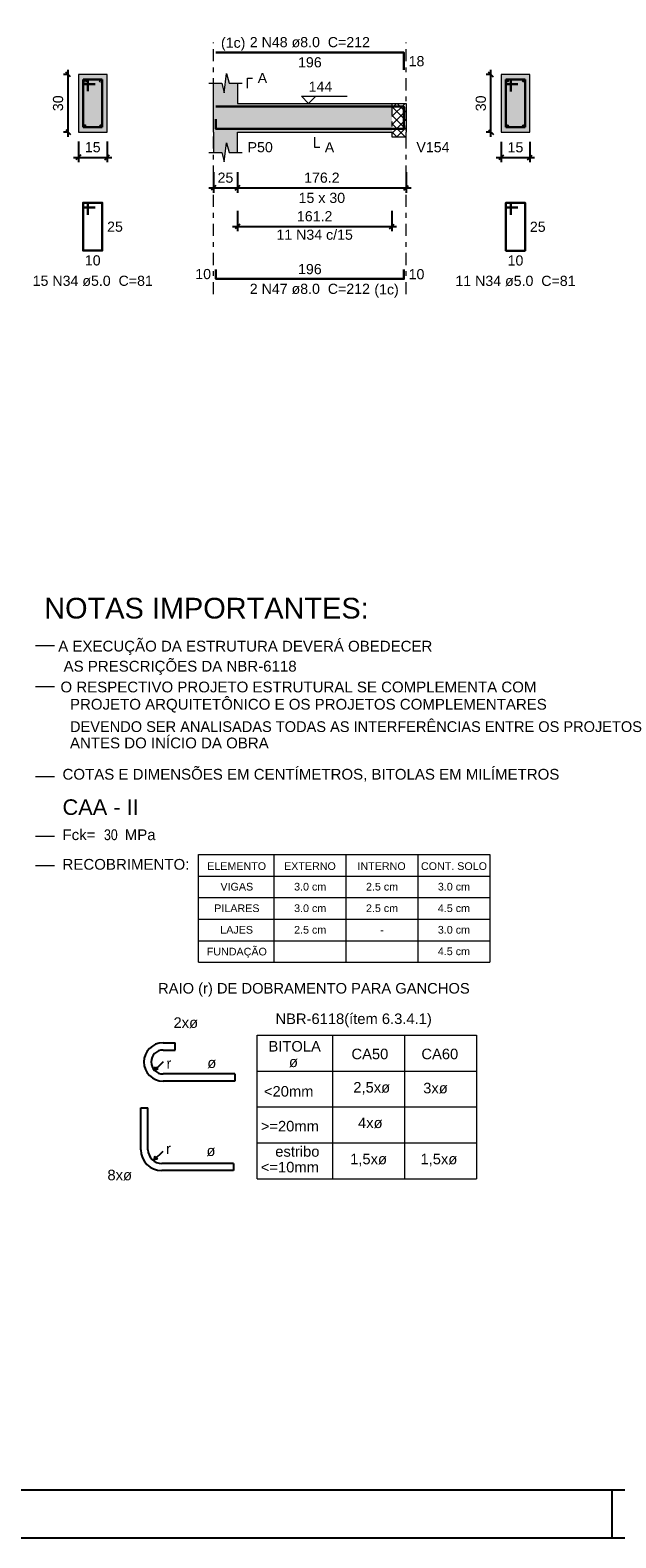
# Model space of a CAD drawing. Header units: millimetres. Extents: x 0 to 84.1, y 0 to 59.4.
# Tile 2 of 9: x 22 to 34.2, y 0 to 31.5. Entities that reach past the tile are written whole.
import ezdxf

# ---------------------------------------------------------------- set-up
doc = ezdxf.new("R2010")
doc.units = ezdxf.units.MM
doc.header["$MEASUREMENT"] = 0
doc.linetypes.add('DASHDOT', pattern=[2.54, 1.27, -0.635, 0, -0.635])
doc.linetypes.add('NULL', pattern=[0])
doc.layers.get('0').update_dxf_attribs({"lineweight": 18})
for name, color, linetype, lineweight in [('Descrição da armadura', 7, 'Continuous', 0), ('DIM', 9, 'Continuous', 5), ('DT-Barras na forma', 2, 'Continuous', 30), ('DT-Barras no corte', 5, 'Continuous', 5), ('DT-Barras rebatidas', 2, 'Continuous', 30), ('DT-Cotas', 9, 'Continuous', 5), ('DT-Forma', 5, 'Continuous', 5), ('DT-Hachura forma vigas', 254, 'Continuous', 5), ('DT-Hachura intersecção vigas', 9, 'Continuous', 5), ('DT-Hachura seção vigas', 254, 'Continuous', 5), ('DT-Pontilhado', 9, 'DASHDOT', 5), ('DT-Textos', 7, 'Continuous', 5), ('NOTAS', 7, 'Continuous', 5), ('Textos armaduras', 7, 'Continuous', 0)]:
    doc.layers.add(name, color=color, linetype=linetype, lineweight=lineweight)
for name, color, linetype in [('SEDUC_MARF', 1, 'Continuous'), ('SEDUC_MARGG', 7, 'Continuous'), ('Título', 5, 'Continuous')]:
    doc.layers.add(name, color=color, linetype=linetype)
doc.styles.add('Arial', font='txt')
doc.styles.add('ArialN', font='txt')
doc.dimstyles.new('UM_25.000000', dxfattribs={"dimtxt": 0.18, "dimasz": 0.1, "dimexe": 0.1, "dimexo": 0.2, "dimgap": 0, "dimtad": 1, "dimtih": 1, "dimtoh": 1, "dimdec": 1, "dimlfac": 25, "dimzin": 0, "dimdsep": 46, "dimtxsty": 'Standard', "dimcen": 0.09, "dimdle": 0.1, "dimadec": 1, "dimazin": 2, "dimtfac": 1, "dimtdec": 4, "dimtofl": 0, "dimtmove": 0, "dimatfit": 3, "dimfxl": 1, "dimtolj": 1, "dimarcsym": 0})
doc.dimstyles.new('UM_50.000000', dxfattribs={"dimtxt": 0.18, "dimasz": 0.1, "dimexe": 0.1, "dimexo": 0.2, "dimgap": 0, "dimtad": 1, "dimtih": 1, "dimtoh": 1, "dimdec": 1, "dimlfac": 50, "dimzin": 0, "dimdsep": 46, "dimtxsty": 'Standard', "dimcen": 0.09, "dimdle": 0.1, "dimadec": 1, "dimazin": 2, "dimtfac": 1, "dimtdec": 4, "dimtofl": 0, "dimtmove": 0, "dimatfit": 3, "dimfxl": 1, "dimtolj": 1, "dimarcsym": 0})

# ---------------------------------------------------------------- blocks, each defined once
blk = doc.blocks.new('_Oblique')
at = {"color": 0, "linetype": 'ByBlock', "lineweight": -2}
blk.add_line((-0.5, -0.5), (0.5, 0.5), dxfattribs=at)
blk = doc.blocks.new('*D77')
at = {"layer": 'Defpoints', "color": 0}
for p in [(22.752, 30.56), (22.963, 30.56), (22.963, 29.36)]:
    blk.add_point(p, dxfattribs=at)
at = {"layer": 'DT-Cotas', "color": 0, "lineweight": -2}
for p, q in [((22.763, 30.56), (22.652, 30.56)), ((22.752, 29.26), (22.752, 30.66)), ((22.763, 29.36), (22.652, 29.36))]:
    blk.add_line(p, q, dxfattribs=at)
at = {"layer": 'DT-Cotas', "color": 0, "lineweight": -2, "xscale": 0.1, "yscale": 0.1, "zscale": 0.1}
for p, rotation in [((22.752, 30.56), 90), ((22.752, 29.36), 270)]:
    blk.add_blockref('_Oblique', p, dxfattribs=dict(at, rotation=rotation))
at = {"layer": 'DT-Cotas', "color": 7, "insert": (22.54, 29.96), "char_height": 0.2118, "attachment_point": 5, "rotation": 90, "style": 'Arial'}
blk.add_mtext('\\A1;30', dxfattribs=at)
blk = doc.blocks.new('*D78')
at = {"layer": 'Defpoints', "color": 0}
for p in [(22.963, 29.36), (23.563, 29.36), (23.563, 28.83)]:
    blk.add_point(p, dxfattribs=at)
at = {"layer": 'DT-Cotas', "color": 0, "lineweight": -2}
for p, q in [((22.963, 29.16), (22.963, 28.73)), ((23.563, 29.16), (23.563, 28.73)), ((22.863, 28.83), (23.663, 28.83))]:
    blk.add_line(p, q, dxfattribs=at)
at = {"layer": 'DT-Cotas', "color": 0, "lineweight": -2, "xscale": 0.1, "yscale": 0.1, "zscale": 0.1, "rotation": 180}
blk.add_blockref('_Oblique', (22.963, 28.83), dxfattribs=at)
at = {"layer": 'DT-Cotas', "color": 0, "lineweight": -2, "xscale": 0.1, "yscale": 0.1, "zscale": 0.1}
blk.add_blockref('_Oblique', (23.563, 28.83), dxfattribs=at)
at = {"layer": 'DT-Cotas', "color": 7, "insert": (23.263, 29.042), "char_height": 0.2118, "attachment_point": 5, "rotation": 0.0057, "style": 'Arial'}
blk.add_mtext('\\A1;15', dxfattribs=at)
blk = doc.blocks.new('*D80')
at = {"layer": 'Defpoints', "color": 0}
for p in [(25.783, 28.722), (26.283, 28.722), (26.283, 28.193)]:
    blk.add_point(p, dxfattribs=at)
at = {"layer": 'DT-Cotas', "color": 0, "lineweight": -2}
for p, q in [((25.783, 28.522), (25.783, 28.093)), ((26.283, 28.522), (26.283, 28.093)), ((25.683, 28.193), (26.383, 28.193))]:
    blk.add_line(p, q, dxfattribs=at)
at = {"layer": 'DT-Cotas', "color": 0, "lineweight": -2, "xscale": 0.1, "yscale": 0.1, "zscale": 0.1, "rotation": 180}
blk.add_blockref('_Oblique', (25.783, 28.193), dxfattribs=at)
at = {"layer": 'DT-Cotas', "color": 0, "lineweight": -2, "xscale": 0.1, "yscale": 0.1, "zscale": 0.1}
blk.add_blockref('_Oblique', (26.283, 28.193), dxfattribs=at)
at = {"layer": 'DT-Cotas', "color": 7, "insert": (26.033, 28.405), "char_height": 0.2118, "attachment_point": 5, "rotation": 0.0057, "style": 'Arial'}
blk.add_mtext('\\A1;25', dxfattribs=at)
blk = doc.blocks.new('*D81')
at = {"layer": 'Defpoints', "color": 0}
for p in [(26.283, 28.722), (29.806, 28.722), (29.806, 28.193)]:
    blk.add_point(p, dxfattribs=at)
at = {"layer": 'DT-Cotas', "color": 0, "lineweight": -2}
for p, q in [((26.283, 28.522), (26.283, 28.093)), ((29.806, 28.522), (29.806, 28.093)), ((26.183, 28.193), (29.906, 28.193))]:
    blk.add_line(p, q, dxfattribs=at)
at = {"layer": 'DT-Cotas', "color": 0, "lineweight": -2, "xscale": 0.1, "yscale": 0.1, "zscale": 0.1, "rotation": 180}
blk.add_blockref('_Oblique', (26.283, 28.193), dxfattribs=at)
at = {"layer": 'DT-Cotas', "color": 0, "lineweight": -2, "xscale": 0.1, "yscale": 0.1, "zscale": 0.1}
blk.add_blockref('_Oblique', (29.806, 28.193), dxfattribs=at)
at = {"layer": 'DT-Cotas', "color": 7, "insert": (28.045, 28.405), "char_height": 0.2118, "attachment_point": 5, "rotation": 0.0057, "style": 'Arial'}
blk.add_mtext('\\A1;176.2', dxfattribs=at)
blk = doc.blocks.new('*D82')
at = {"layer": 'Defpoints', "color": 0}
for p in [(31.575, 30.558), (31.786, 30.558), (31.786, 29.358)]:
    blk.add_point(p, dxfattribs=at)
at = {"layer": 'DT-Cotas', "color": 0, "lineweight": -2}
for p, q in [((31.586, 30.558), (31.475, 30.558)), ((31.575, 29.258), (31.575, 30.658)), ((31.586, 29.358), (31.475, 29.358))]:
    blk.add_line(p, q, dxfattribs=at)
at = {"layer": 'DT-Cotas', "color": 0, "lineweight": -2, "xscale": 0.1, "yscale": 0.1, "zscale": 0.1}
for p, rotation in [((31.575, 30.558), 90), ((31.575, 29.358), 270)]:
    blk.add_blockref('_Oblique', p, dxfattribs=dict(at, rotation=rotation))
at = {"layer": 'DT-Cotas', "color": 7, "insert": (31.363, 29.958), "char_height": 0.2118, "attachment_point": 5, "rotation": 90, "style": 'Arial'}
blk.add_mtext('\\A1;30', dxfattribs=at)
blk = doc.blocks.new('*D83')
at = {"layer": 'Defpoints', "color": 0}
for p in [(31.786, 29.358), (32.386, 29.358), (32.386, 28.828)]:
    blk.add_point(p, dxfattribs=at)
at = {"layer": 'DT-Cotas', "color": 0, "lineweight": -2}
for p, q in [((31.786, 29.158), (31.786, 28.728)), ((32.386, 29.158), (32.386, 28.728)), ((31.686, 28.828), (32.486, 28.828))]:
    blk.add_line(p, q, dxfattribs=at)
at = {"layer": 'DT-Cotas', "color": 0, "lineweight": -2, "xscale": 0.1, "yscale": 0.1, "zscale": 0.1, "rotation": 180}
blk.add_blockref('_Oblique', (31.786, 28.828), dxfattribs=at)
at = {"layer": 'DT-Cotas', "color": 0, "lineweight": -2, "xscale": 0.1, "yscale": 0.1, "zscale": 0.1}
blk.add_blockref('_Oblique', (32.386, 28.828), dxfattribs=at)
at = {"layer": 'DT-Cotas', "color": 7, "insert": (32.086, 29.04), "char_height": 0.2118, "attachment_point": 5, "rotation": 0.0057, "style": 'Arial'}
blk.add_mtext('\\A1;15', dxfattribs=at)
blk = doc.blocks.new('*D84')
at = {"layer": 'Defpoints', "color": 0}
for p in [(26.283, 27.917), (29.506, 27.917), (29.506, 27.388)]:
    blk.add_point(p, dxfattribs=at)
at = {"layer": 'DT-Cotas', "color": 0, "lineweight": -2}
for p, q in [((26.283, 27.717), (26.283, 27.288)), ((29.506, 27.717), (29.506, 27.288)), ((26.183, 27.388), (29.606, 27.388))]:
    blk.add_line(p, q, dxfattribs=at)
at = {"layer": 'DT-Cotas', "color": 0, "lineweight": -2, "xscale": 0.1, "yscale": 0.1, "zscale": 0.1, "rotation": 180}
blk.add_blockref('_Oblique', (26.283, 27.388), dxfattribs=at)
at = {"layer": 'DT-Cotas', "color": 0, "lineweight": -2, "xscale": 0.1, "yscale": 0.1, "zscale": 0.1}
blk.add_blockref('_Oblique', (29.506, 27.388), dxfattribs=at)
at = {"layer": 'DT-Cotas', "color": 7, "insert": (27.895, 27.6), "char_height": 0.2118, "attachment_point": 5, "rotation": 0.0057, "style": 'Arial'}
blk.add_mtext('\\A1;161.2', dxfattribs=at)

msp = doc.modelspace()

# ---------------------------------------------------------------- hatches: boundary and pattern name
at = {"layer": 'DT-Hachura forma vigas', "linetype": 'Continuous'}
msp.add_hatch(color=254, dxfattribs=at).paths.add_polyline_path([(26.283, 29.3576), (29.5064, 29.3576), (29.5064, 29.9576), (26.283, 29.9576), (26.283, 30.3812), (26.108, 30.3812), (26.058, 30.5812), (26.008, 30.1812), (25.958, 30.3812), (25.783, 30.3812), (25.783, 29.9576), (25.783, 29.3576), (25.783, 28.934), (25.958, 28.934), (26.008, 28.734), (26.058, 29.134), (26.108, 28.934), (26.283, 28.934), (26.283, 29.3576)])
at = {"layer": 'DT-Hachura intersecção vigas', "linetype": 'Continuous'}
h = msp.add_hatch(dxfattribs=at)
h.set_pattern_fill('ANSI37', color=9, style=0)
h.paths.add_polyline_path([(29.8064, 29.2576), (29.8064, 29.3576), (29.8064, 29.9576), (29.5064, 29.9576), (29.5064, 29.3576), (29.5064, 29.2576), (29.8064, 29.2576)])
at = {"layer": 'DT-Hachura seção vigas', "linetype": 'Continuous'}
for points in [[(22.9634, 29.3596), (22.9634, 29.3596), (23.5634, 29.3596), (23.5634, 30.5596), (22.9634, 30.5596), (22.9634, 29.3596)], [(31.7865, 29.3576), (31.7865, 29.3576), (32.3865, 29.3576), (32.3865, 30.5576), (31.7865, 30.5576), (31.7865, 29.3576)]]:
    msp.add_hatch(color=254, dxfattribs=at).paths.add_polyline_path(points)

# ---------------------------------------------------------------- linework, layer by layer
at = {"layer": 'DIM', "color": 4}
for p, q in [((25.4729, 14.2716), (31.5508, 14.2716)), ((25.4729, 12.0216), (25.4729, 14.2716)), ((27.0508, 12.0216), (27.0508, 14.2716)), ((28.5508, 12.0216), (28.5508, 14.2716)), ((30.0508, 14.2716), (30.0508, 12.0216)), ((31.5508, 14.2716), (31.5508, 12.0216)), ((25.4729, 13.8216), (31.5508, 13.8216)), ((25.4729, 13.3716), (31.5508, 13.3716)), ((25.4729, 12.9216), (31.5508, 12.9216)), ((25.4729, 12.4716), (31.5508, 12.4716)), ((25.4729, 12.0216), (31.5508, 12.0216)), ((26.6973, 10.4986), (31.2752, 10.4986)), ((26.6973, 7.4986), (26.6973, 10.4986)), ((28.2752, 7.4986), (28.2752, 10.4986)), ((29.7752, 7.4986), (29.7752, 10.4986)), ((31.2752, 10.4986), (31.2752, 7.4986)), ((26.6973, 9.7486), (31.2752, 9.7486)), ((26.6973, 8.9986), (31.2752, 8.9986)), ((26.6973, 8.2486), (31.2752, 8.2486)), ((26.6973, 7.4986), (31.2752, 7.4986))]:
    msp.add_line(p, q, dxfattribs=at)
at = {"layer": 'DT-Barras na forma'}
for p, q in [((23.1634, 30.4596), (23.0634, 30.4596)), ((23.0634, 30.4596), (23.0634, 29.4596)), ((23.4634, 30.4596), (23.0634, 30.4596)), ((23.0634, 30.4596), (23.0634, 30.3596)), ((23.0634, 30.3596), (23.3134, 30.3596)), ((23.1634, 30.2096), (23.1634, 30.4596)), ((23.4634, 29.4596), (23.4634, 30.4596)), ((31.9865, 30.4576), (31.8865, 30.4576)), ((31.8865, 30.4576), (31.8865, 29.4576)), ((32.2865, 30.4576), (31.8865, 30.4576)), ((31.8865, 30.4576), (31.8865, 30.3576)), ((31.8865, 30.3576), (32.1365, 30.3576)), ((31.9865, 30.2076), (31.9865, 30.4576)), ((32.2865, 29.4576), (32.2865, 30.4576)), ((23.0634, 29.4596), (23.4634, 29.4596)), ((31.8865, 29.4576), (32.2865, 29.4576))]:
    msp.add_line(p, q, dxfattribs=at)
for points in [[(25.833, 29.8896), (29.7564, 29.8896), (29.7564, 29.5312)], [(25.833, 29.6256), (25.833, 29.4256), (29.7564, 29.4256), (29.7564, 29.6256)]]:
    msp.add_lwpolyline(points, dxfattribs=at)
at = {"layer": 'DT-Barras no corte'}
for centre, radius in [((23.1034, 30.4196), 0.02), ((23.4234, 30.4196), 0.02), ((31.9225, 30.4216), 0.016), ((32.2505, 30.4216), 0.016), ((23.0994, 29.4956), 0.016), ((23.4274, 29.4956), 0.016), ((31.9225, 29.4936), 0.016), ((32.2505, 29.4936), 0.016)]:
    msp.add_circle(centre, radius, dxfattribs=at)
at = {"layer": 'DT-Barras rebatidas'}
for points in [[(25.833, 31.0192), (29.7564, 31.0192), (29.7564, 30.6608)], [(23.1634, 27.6329), (23.1634, 27.8829), (23.0634, 27.8829), (23.0634, 26.8829), (23.4634, 26.8829), (23.4634, 27.8829), (23.0634, 27.8829), (23.0634, 27.7829), (23.3134, 27.7829)], [(31.9865, 27.6309), (31.9865, 27.8809), (31.8865, 27.8809), (31.8865, 26.8809), (32.2865, 26.8809), (32.2865, 27.8809), (31.8865, 27.8809), (31.8865, 27.7809), (32.1365, 27.7809)], [(25.833, 26.491), (25.833, 26.291), (29.7564, 26.291), (29.7564, 26.491)]]:
    msp.add_lwpolyline(points, dxfattribs=at)
at = {"layer": 'DT-Forma'}
for p, q in [((23.5634, 30.5596), (22.9634, 30.5596)), ((22.9634, 30.5596), (22.9634, 29.3596)), ((23.5634, 29.3596), (23.5634, 30.5596)), ((26.008, 30.1812), (26.058, 30.5812)), ((26.058, 30.5812), (26.108, 30.3812)), ((32.3865, 30.5576), (31.7865, 30.5576)), ((31.7865, 30.5576), (31.7865, 29.3576)), ((32.3865, 29.3576), (32.3865, 30.5576)), ((25.683, 30.3812), (25.958, 30.3812)), ((25.783, 29.9576), (25.783, 30.3812)), ((25.958, 30.3812), (26.008, 30.1812)), ((26.108, 30.3812), (26.383, 30.3812)), ((26.283, 30.3812), (26.283, 29.9576)), ((26.283, 29.9576), (29.5064, 29.9576)), ((29.5064, 29.9576), (29.8064, 29.9576)), ((22.9634, 29.3596), (23.5634, 29.3596)), ((25.783, 29.3576), (25.783, 28.934)), ((26.283, 28.934), (26.283, 29.3576)), ((26.283, 29.3576), (29.5064, 29.3576)), ((29.5064, 29.3576), (29.5064, 29.2576)), ((29.8064, 29.2576), (29.8064, 29.3576)), ((31.7865, 29.3576), (32.3865, 29.3576)), ((26.008, 28.734), (26.058, 29.134)), ((26.058, 29.134), (26.108, 28.934)), ((29.5064, 29.2576), (29.8064, 29.2576)), ((25.683, 28.934), (25.958, 28.934)), ((25.958, 28.934), (26.008, 28.734)), ((26.108, 28.934), (26.383, 28.934))]:
    msp.add_line(p, q, dxfattribs=at)
at = {"layer": 'DT-Forma', "linetype": 'Continuous'}
for p, q in [((25.783, 29.3576), (25.783, 29.9576)), ((29.8064, 29.9576), (29.8064, 29.3576))]:
    msp.add_line(p, q, dxfattribs=at)
at = {"layer": 'DT-Pontilhado', "ltscale": 0.2}
for p, q in [((25.783, 25.9733), (25.783, 31.231)), ((29.8064, 25.9733), (29.8064, 31.231)), ((29.5064, 29.9576), (29.5064, 29.3576))]:
    msp.add_line(p, q, dxfattribs=at)
at = {"layer": 'DT-Textos'}
for points in [[(26.4948, 30.2753), (26.4948, 30.4871), (26.6007, 30.4871)], [(27.9172, 30.1059), (27.7689, 29.9576), (27.6206, 30.1059), (28.5737, 30.1059)], [(27.8947, 29.2517), (27.8947, 29.0399), (28.0006, 29.0399)]]:
    msp.add_lwpolyline(points, dxfattribs=at)
at = {"layer": 'NOTAS', "color": 4}
for p, q in [((22.0673, 18.6394), (22.4677, 18.6394)), ((22.0673, 17.7787), (22.4677, 17.7787)), ((22.0673, 15.9028), (22.4677, 15.9028)), ((22.0673, 14.6555), (22.4677, 14.6555)), ((22.0673, 14.0386), (22.4677, 14.0386))]:
    msp.add_line(p, q, dxfattribs=at)
at = {"layer": 'SEDUC_MARF'}
msp.add_line((34.1, 1), (34.1, 0), dxfattribs=at)
msp.add_lwpolyline([(84.1, 59.4), (0, 59.4), (0, 0), (84.1, 0)], close=True, dxfattribs=at)
at = {"layer": 'SEDUC_MARGG'}
msp.add_lwpolyline([(2.5, 1), (83.1, 1), (83.1, 58.4), (2.5, 58.4)], close=True, dxfattribs=at)
at = {"layer": 'Título', "color": 1, "linetype": 'Continuous'}
for p, q in [((24.7318, 10.3381), (24.9818, 10.3381)), ((24.7318, 10.1882), (24.9818, 10.1882)), ((24.9818, 10.1882), (24.9818, 10.3381)), ((24.7318, 9.9382), (24.555, 9.7614)), ((24.555, 9.7614), (24.5714, 9.8381)), ((24.6237, 9.7859), (24.555, 9.7614)), ((24.5714, 9.8381), (24.6237, 9.7859)), ((26.2318, 9.6882), (24.7318, 9.6882)), ((26.2318, 9.5381), (24.7318, 9.5381)), ((26.2318, 9.6882), (26.2318, 9.5381)), ((24.2661, 8.9806), (24.4161, 8.9806)), ((24.2661, 8.1067), (24.2661, 8.9806)), ((24.4161, 8.1067), (24.4161, 8.9806)), ((24.7233, 8.0696), (24.5466, 7.8929)), ((24.5466, 7.8929), (24.563, 7.9696)), ((24.6152, 7.9173), (24.5466, 7.8929)), ((24.563, 7.9696), (24.6152, 7.9173)), ((26.2032, 7.8196), (24.7032, 7.8196)), ((26.2032, 7.6696), (24.7032, 7.6696)), ((26.2032, 7.8196), (26.2032, 7.6696))]:
    msp.add_line(p, q, dxfattribs=at)
for centre, radius, start in [((24.7318, 9.9382), 0.4, 90), ((24.7318, 9.9382), 0.25, 90), ((24.7032, 8.1067), 0.437, 180), ((24.7032, 8.1067), 0.287, 179.99999)]:
    msp.add_arc(centre, radius, start, 270, dxfattribs=at)

# ---------------------------------------------------------------- texts
at = {"color": 4, "linetype": 'NULL', "insert": (22.2504, 19.1934), "char_height": 0.432, "width": 18.6624, "attachment_point": 7, "line_spacing_factor": 0.9, "style": 'Arial'}
msp.add_mtext('NOTAS IMPORTANTES:', dxfattribs=at)
at = {"linetype": 'NULL', "attachment_point": 7, "line_spacing_factor": 0.9, "style": 'Arial'}
for s, insert, char_height, width in [('ELEMENTO', (25.6517, 13.9466), 0.16, 3.382165), ('EXTERNO', (27.256, 13.9466), 0.16, 3.382165), ('INTERNO', (28.7889, 13.9466), 0.16, 3.382165), ('CONT. SOLO', (30.1131, 13.9466), 0.16, 3.382165), ('RAIO (r) DE DOBRAMENTO PARA GANCHOS ', (24.6264, 11.301), 0.22, 19.008), ('2xø', (24.9494, 10.6442), 0.22, 1.584), ('NBR-6118(ítem 6.3.4.1)', (27.0774, 10.6646), 0.22, 11.616), ('BITOLA', (26.9314, 10.1522), 0.22, 3.168), ('CA50', (28.6634, 9.9922), 0.22, 2.112), ('CA60', (30.1224, 9.9922), 0.22, 2.112), ('r', (24.8024, 9.7992), 0.22, 0.528), ('ø', (25.6544, 9.8062), 0.22, 0.528), ('ø', (27.3584, 9.8252), 0.22, 0.528), ('<20mm', (26.8364, 9.2122), 0.22, 2.64), ('2,5xø', (28.7014, 9.2582), 0.22, 2.64), ('3xø', (30.1604, 9.2772), 0.22, 1.584), ('4xø', (28.8004, 8.5522), 0.22, 1.584), ('>=20mm', (26.7704, 8.4852), 0.22, 3.168), ('r', (24.7924, 8.0172), 0.22, 0.528), ('ø', (25.6364, 7.9682), 0.22, 0.528), ('estribo', (27.0724, 7.9562), 0.22, 3.696), ('<=10mm', (26.7714, 7.6292), 0.22, 3.168), ('1,5xø', (28.6354, 7.7612), 0.22, 2.64), ('1,5xø', (30.1034, 7.7612), 0.22, 2.64), ('8xø', (23.5704, 7.4622), 0.22, 1.584)]:
    msp.add_mtext(s, dxfattribs=dict(at, insert=insert, char_height=char_height, width=width))
at = {"layer": 'Descrição da armadura', "linetype": 'NULL', "char_height": 0.2118, "attachment_point": 8, "line_spacing_factor": 0.9, "style": 'Arial'}
for s, insert, width in [('2 N48 ø8.0  C=212', (27.7951, 31.1255), 4.916973), ('11 N34 c/15', (27.8947, 27.1062), 3.127695), ('15 N34 ø5.0  C=81', (23.2639, 26.1415), 4.916973), ('2 N47 ø8.0  C=212', (27.7951, 25.9735), 4.916973), ('11 N34 ø5.0  C=81', (32.0861, 26.1395), 4.916973)]:
    msp.add_mtext(s, dxfattribs=dict(at, insert=insert, width=width))
at = {"layer": 'DT-Textos', "linetype": 'NULL', "char_height": 0.2118, "line_spacing_factor": 0.798, "style": 'Arial'}
for s, insert, width, attachment_point in [('(1c)', (26.4491, 31.0556), 0.998857, 9), ('A', (26.7061, 30.3815), 0.386855, 7), ('144', (27.7691, 30.2015), 0.967705, 7), ('P50', (26.4951, 28.9345), 1.031992, 7), ('A', (28.1061, 28.9345), 0.386855, 7), ('V154', (30.0181, 28.9345), 1.354561, 7), ('15 x 30', (28.0451, 27.8755), 1.902559, 8), ('(1c)', (29.1401, 25.9036), 0.998857, 7)]:
    msp.add_mtext(s, dxfattribs=dict(at, insert=insert, width=width, attachment_point=attachment_point))
at = {"layer": 'NOTAS', "linetype": 'NULL', "line_spacing_factor": 0.9, "style": 'Arial'}
for s, insert, char_height, width, attachment_point in [(' A EXECUÇÃO DA ESTRUTURA DEVERÁ OBEDECER ', (22.4564, 18.4409), 0.224551, 22.095806, 7), ('AS PRESCRIÇÕES DA NBR-6118', (22.6554, 18.0219), 0.224551, 14.011975, 7), ('O RESPECTIVO PROJETO ESTRUTURAL SE COMPLEMENTA COM ', (22.5894, 17.654), 0.224551, 27.485027, 7), ('PROJETO ARQUITETÔNICO E OS PROJETOS COMPLEMENTARES', (22.7884, 17.235), 0.224551, 26.946105, 7), ('DEVENDO SER ANALISADAS TODAS AS INTERFERÊNCIAS ENTRE OS PROJETOS', (22.7884, 16.826), 0.224551, 34.491015, 7), ('ANTES DO INÍCIO DA OBRA', (22.7884, 16.485), 0.224551, 12.395208, 7), ('COTAS E DIMENSÕES EM CENTÍMETROS, BITOLAS EM MILÍMETROS', (22.6324, 15.793), 0.224551, 29.640716, 7), ('CAA - II', (22.6324, 15.0936), 0.325, 29.640716, 7), ('Fck=       MPa', (22.6324, 14.5684), 0.224551, 7.544909, 7), ('RECOBRIMENTO:', (22.6324, 13.9505), 0.224551, 7.005987, 7), ('VIGAS', (25.9286, 13.5169), 0.16, 6.467065, 7), ('3.0 cm', (27.8014, 13.5169), 0.16, 6.467065, 8), ('2.5 cm', (29.3014, 13.5169), 0.16, 6.467065, 8), ('3.0 cm', (30.8014, 13.5169), 0.16, 6.467065, 8), ('PILARES', (25.7989, 13.0669), 0.16, 6.467065, 7), ('3.0 cm', (27.8014, 13.0669), 0.16, 6.467065, 8), ('2.5 cm', (29.3014, 13.0669), 0.16, 6.467065, 8), ('4.5 cm', (30.8014, 13.0669), 0.16, 6.467065, 8), ('LAJES', (25.9252, 12.6169), 0.16, 6.467065, 7), ('2.5 cm', (27.8014, 12.6169), 0.16, 6.467065, 8), ('-', (29.3014, 12.6169), 0.16, 6.467065, 8), ('3.0 cm', (30.8014, 12.6169), 0.16, 6.467065, 8), ('FUNDAÇÃO', (25.6432, 12.1141), 0.16, 6.467065, 7), ('4.5 cm', (30.8014, 12.1669), 0.16, 6.467065, 8)]:
    msp.add_mtext(s, dxfattribs=dict(at, insert=insert, char_height=char_height, width=width, attachment_point=attachment_point))
at = {"layer": 'NOTAS', "color": 7, "linetype": 'NULL', "insert": (23.4984, 14.5684), "char_height": 0.22455, "width": 1.077844, "attachment_point": 7, "line_spacing_factor": 0.9, "style": 'ArialN'}
msp.add_mtext('30', dxfattribs=at)
at = {"layer": 'Textos armaduras', "linetype": 'NULL', "char_height": 0.2118, "line_spacing_factor": 0.9, "style": 'Arial'}
for s, insert, width, attachment_point in [('196', (27.7947, 30.9219), 1.367705, 2), ('18', (29.8564, 30.9459), 1.045137, 1), ('25', (23.5634, 27.4888), 1.045137, 1), ('25', (32.3865, 27.4868), 1.045137, 1), ('10', (23.2634, 26.7856), 1.045137, 2), ('10', (32.0865, 26.7836), 1.045137, 2), ('10', (25.733, 26.2851), 1.045137, 9), ('196', (27.7947, 26.3883), 1.367705, 8), ('10', (29.8564, 26.4969), 1.045137, 1)]:
    msp.add_mtext(s, dxfattribs=dict(at, insert=insert, width=width, attachment_point=attachment_point))

# ---------------------------------------------------------------- dimensions: what is measured, and where the dimension line sits
at = {"layer": 'DT-Cotas'}
for base, p1, p2, picture, middle in [((22.7516, 30.5596), (22.9634, 29.3596), (22.9634, 30.5596), '*D77', (22.5398, 29.9596)), ((31.5747, 30.5576), (31.7865, 29.3576), (31.7865, 30.5576), '*D82', (31.3629, 29.9576))]:
    dim = msp.add_linear_dim(base=base, p1=p1, p2=p2, angle=90, dimstyle='UM_25.000000', override={"dimtxt": 0.2118, "dimasz": 0.1, "dimexe": 0.1, "dimexo": 0.2, "dimtad": 1, "dimtih": 0, "dimtoh": 0, "dimdec": 1, "dimlfac": 25, "dimzin": 8, "dimtxsty": 'Arial', "dimblk": 'Oblique', "dimblk1": 'Oblique', "dimblk2": 'Oblique', "dimsah": 1, "dimdle": 0.1, "dimse1": 0, "dimse2": 0, "dimclrt": 7, "dimadec": 1, "dimazin": 3, "dimtmove": 2, "dimldrblk": 'Oblique'}, dxfattribs=at)
    dim.commit()
    dim.dimension.update_dxf_attribs({"geometry": picture, "text_midpoint": middle, "dimtype": 160, "text_rotation": 90})
for base, p1, p2, dimstyle, override, picture, middle in [((23.5634, 28.8301), (22.9634, 29.3596), (23.5634, 29.3596), 'UM_25.000000', {"dimtxt": 0.2118, "dimasz": 0.1, "dimexe": 0.1, "dimexo": 0.2, "dimtad": 1, "dimtih": 0, "dimtoh": 0, "dimdec": 1, "dimlfac": 25, "dimzin": 8, "dimtxsty": 'Arial', "dimblk": 'Oblique', "dimblk1": 'Oblique', "dimblk2": 'Oblique', "dimsah": 1, "dimdle": 0.1, "dimse1": 0, "dimse2": 0, "dimclrt": 7, "dimadec": 1, "dimazin": 3, "dimtmove": 2, "dimldrblk": 'Oblique'}, '*D78', (23.2634, 29.0419)), ((32.3865, 28.8281), (31.7865, 29.3576), (32.3865, 29.3576), 'UM_25.000000', {"dimtxt": 0.2118, "dimasz": 0.1, "dimexe": 0.1, "dimexo": 0.2, "dimtad": 1, "dimtih": 0, "dimtoh": 0, "dimdec": 1, "dimlfac": 25, "dimzin": 8, "dimtxsty": 'Arial', "dimblk": 'Oblique', "dimblk1": 'Oblique', "dimblk2": 'Oblique', "dimsah": 1, "dimdle": 0.1, "dimse1": 0, "dimse2": 0, "dimclrt": 7, "dimadec": 1, "dimazin": 3, "dimtmove": 2, "dimldrblk": 'Oblique'}, '*D83', (32.0865, 29.0399)), ((26.283, 28.1927), (25.783, 28.7222), (26.283, 28.7222), 'UM_50.000000', {"dimtxt": 0.2118, "dimasz": 0.1, "dimexe": 0.1, "dimexo": 0.2, "dimtad": 1, "dimtih": 0, "dimtoh": 0, "dimdec": 1, "dimlfac": 50, "dimzin": 8, "dimtxsty": 'Arial', "dimblk": 'Oblique', "dimblk1": 'Oblique', "dimblk2": 'Oblique', "dimsah": 1, "dimdle": 0.1, "dimse1": 0, "dimse2": 0, "dimclrt": 7, "dimadec": 1, "dimazin": 3, "dimtmove": 2, "dimldrblk": 'Oblique'}, '*D80', (26.033, 28.4045)), ((29.8064, 28.1927), (26.283, 28.7222), (29.8064, 28.7222), 'UM_50.000000', {"dimtxt": 0.2118, "dimasz": 0.1, "dimexe": 0.1, "dimexo": 0.2, "dimtad": 1, "dimtih": 0, "dimtoh": 0, "dimdec": 1, "dimlfac": 50, "dimzin": 8, "dimtxsty": 'Arial', "dimblk": 'Oblique', "dimblk1": 'Oblique', "dimblk2": 'Oblique', "dimsah": 1, "dimdle": 0.1, "dimse1": 0, "dimse2": 0, "dimclrt": 7, "dimadec": 1, "dimazin": 3, "dimtmove": 2, "dimldrblk": 'Oblique'}, '*D81', (28.0447, 28.4045)), ((29.5064, 27.3879), (26.283, 27.9174), (29.5064, 27.9174), 'UM_50.000000', {"dimtxt": 0.2118, "dimasz": 0.1, "dimexe": 0.1, "dimexo": 0.2, "dimtad": 1, "dimtih": 0, "dimtoh": 0, "dimdec": 1, "dimlfac": 50, "dimzin": 8, "dimtxsty": 'Arial', "dimblk": 'Oblique', "dimblk1": 'Oblique', "dimblk2": 'Oblique', "dimsah": 1, "dimdle": 0.1, "dimse1": 0, "dimse2": 0, "dimclrt": 7, "dimadec": 1, "dimazin": 3, "dimtmove": 2, "dimldrblk": 'Oblique'}, '*D84', (27.8947, 27.5997))]:
    dim = msp.add_linear_dim(base=base, p1=p1, p2=p2, dimstyle=dimstyle, override=override, dxfattribs=at)
    dim.commit()
    dim.dimension.update_dxf_attribs({"geometry": picture, "text_midpoint": middle, "dimtype": 160, "text_rotation": 0.00573})

doc.saveas('drawing.dxf')
